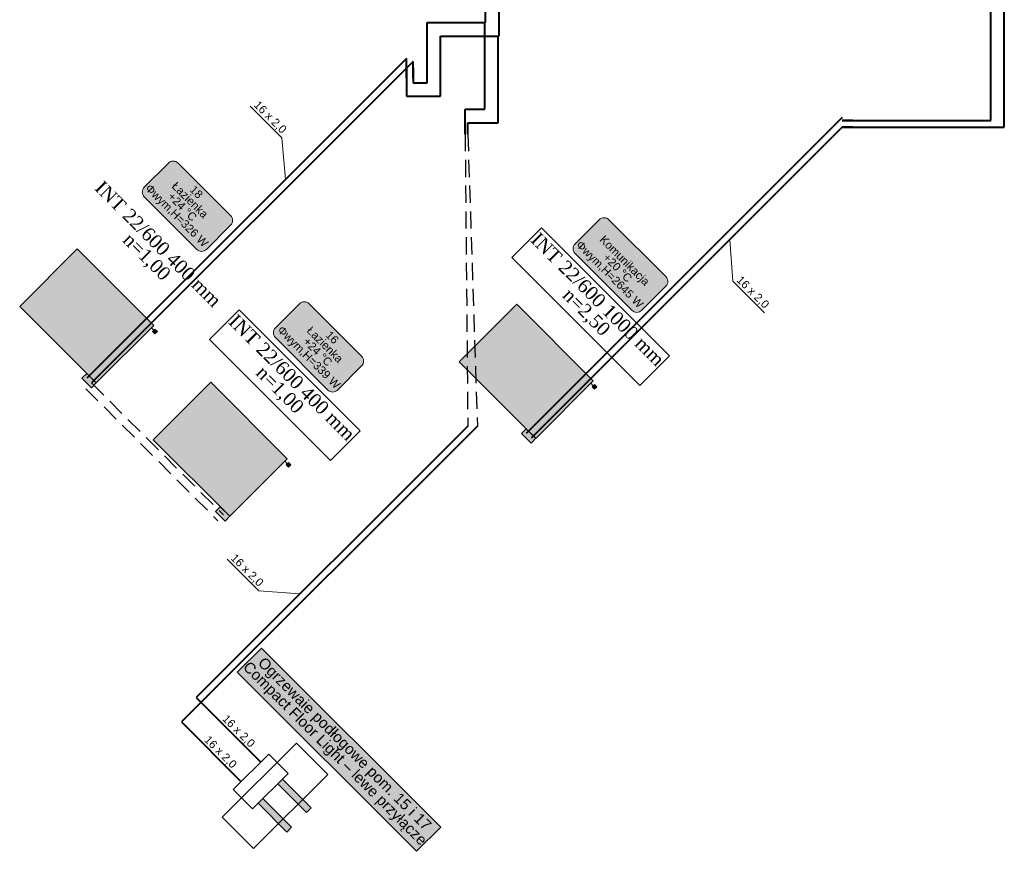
# Model space of a CAD drawing. Header units: inches. Extents: x -5360 to 1020, y 421 to 2687.
# Tile 3 of 8: x -4031 to -3304, y 928 to 1543. Entities that reach past the tile are written whole.
import ezdxf
from ezdxf.enums import TextEntityAlignment as Align

# ---------------------------------------------------------------- set-up
doc = ezdxf.new("R2010")
doc.units = ezdxf.units.IN
doc.header["$MEASUREMENT"] = 0
doc.linetypes.add('DASHED', pattern=[19.05, 12.7, -6.35])
for name, color, linetype, lineweight, true_color in [('IS_Belka powrotna rozdzielacza co', 7, 'Continuous', 15, 0x000000), ('IS_Belka zasilająca rozdzielacza co', 7, 'Continuous', 15, 0x000000), ('IS_Działka (powrotna)', 7, 'Continuous', 40, 0xffb000), ('IS_Działka (powrotna)_etykieta1', 7, 'Continuous', 5, 0x000000), ('IS_Działka (zasilająca)', 7, 'Continuous', 40, 0xff8000), ('IS_Działka (zasilająca)_etykieta1', 7, 'Continuous', 5, 0x000000), ('IS_Grzejnik', 7, 'Continuous', 5, 0x000000), ('IS_Grzejnik (Rozwinięcie)', 7, 'Continuous', 5, 0x000000), ('IS_Pomieszczenie (Rozwinięcie)', 7, 'Continuous', 20, 0x000000), ('IS_Rozdzielacz (Rozwinięcie)', 7, 'Continuous', 5, 0x000000), ('IS_Szafka rozdzielaczowa z zestawem', 7, 'Continuous', 15, 0x000000), ('IS_Zawór1', 7, 'Continuous', 5, 0x000000)]:
    doc.layers.add(name, color=color, linetype=linetype, lineweight=lineweight, true_color=true_color)
doc.styles.add('Arial_____', font='arial.ttf')
doc.styles.add('Times_New_Roman_____', font='times.ttf')

# ---------------------------------------------------------------- blocks, each defined once
blk = doc.blocks.new('16_TypRysunkowyGrzejnika_Plytowy_800_600_105_True_071f0f8b-01df-47c9-bbb8-02081534a5d9_Normal')
at = {"layer": 'IS_Grzejnik', "true_color": 0xff8000, "transparency": 33554687, "extrusion": (0, 0, -1)}
blk.add_hatch(color=30, dxfattribs=at).paths.add_polyline_path([(0.4, 0.3), (-0.4, 0.3), (-0.4, -0.3), (0.4, -0.3)])
at = {"layer": 'IS_Grzejnik'}
blk.add_lwpolyline([(-0.4, 0.3), (0.4, 0.3), (0.4, -0.3), (-0.4, -0.3)], close=True, dxfattribs=at)
blk = doc.blocks.new('5cff336c-1dec-4f0f-ba99-9cc42a27a453_case')
at = {"layer": 'IS_Szafka rozdzielaczowa z zestawem', "color": 0, "linetype": 'ByBlock', "lineweight": -2, "transparency": 16777216}
blk.add_lwpolyline([(-0.2647, 0.3875), (0.0627, 0.3875), (0.0627, -0.3875), (-0.2647, -0.3875)], close=True, dxfattribs=at)
blk = doc.blocks.new('16_TypRysunkowyZaworu_ZestGrzWbudKwadrat_PL_00000000-0000-0000-0000-000000000000_Normal')
at = {"layer": 'IS_Zawór1', "lineweight": 50, "true_color": 0xffffff, "transparency": 33554687, "extrusion": (0, 0, -1)}
blk.add_hatch(color=7, dxfattribs=at).paths.add_polyline_path([(-0.25, 0.125), (-0.5, 0.125), (-0.5, -0.125), (-0.25, -0.125)])
at = {"layer": 'IS_Zawór1', "linetype": 'ByBlock', "lineweight": -2}
blk.add_lwpolyline([(0.25, 0.125), (0.5, 0.125), (0.5, -0.125), (0.25, -0.125)], close=True, dxfattribs=at)
blk.add_polyline3d([(0, 0, 0), (0.25, 0, 0)], dxfattribs=at)
blk = doc.blocks.new('16_TypRysunkowyZaworu_Vecolux_PL_00000000-0000-0000-0000-000000000000_Normal')
at = {"layer": 'IS_Zawór1', "lineweight": 50, "true_color": 0xffffff, "transparency": 33554687}
blk.add_hatch(color=7, dxfattribs=at).paths.add_polyline_path([(-0.5, -0.5), (0.5, -0.5), (0.5, 0), (-0.5, 0)])
at = {"layer": 'IS_Zawór1', "linetype": 'ByBlock', "lineweight": -2}
blk.add_lwpolyline([(-0.5, -0.5), (0.5, -0.5), (0.5, 0), (-0.5, 0)], close=True, dxfattribs=at)

msp = doc.modelspace()

# ---------------------------------------------------------------- hatches: boundary and pattern name
at = {"layer": 'IS_Belka powrotna rozdzielacza co', "true_color": 0xffffff, "transparency": 33554687, "extrusion": (0, 0, -1)}
msp.add_hatch(color=7, dxfattribs=at).paths.add_polyline_path([(3837.04, 981.97), (3815.82, 960.76), (3819.36, 957.22), (3840.57, 978.44)])
at = {"layer": 'IS_Belka zasilająca rozdzielacza co', "true_color": 0xffffff, "transparency": 33554687, "extrusion": (0, 0, -1)}
msp.add_hatch(color=7, dxfattribs=at).paths.add_polyline_path([(3851.46, 967.55), (3830.25, 946.33), (3833.78, 942.8), (3855, 964.01)])
at = {"layer": 'IS_Pomieszczenie (Rozwinięcie)', "lineweight": 50, "true_color": 0xffffff, "transparency": 33554687}
for points in [[(-3900.25, 1373.23), (-3939.07, 1412.06), (-3940.36, 1414.3), (-3940.36, 1416.89), (-3939.07, 1419.13), (-3921.23, 1436.97), (-3918.99, 1438.27), (-3916.4, 1438.27), (-3914.16, 1436.97), (-3875.33, 1398.15), (-3874.04, 1395.91), (-3874.04, 1393.32), (-3875.33, 1391.08), (-3893.18, 1373.23), (-3895.42, 1371.94), (-3898.01, 1371.94), (-3900.25, 1373.23)], [(-3578.86, 1328.16), (-3620.93, 1370.22), (-3622.22, 1372.46), (-3622.22, 1375.05), (-3620.93, 1377.29), (-3603.08, 1395.14), (-3600.84, 1396.43), (-3598.25, 1396.43), (-3596.01, 1395.14), (-3553.95, 1353.08), (-3552.66, 1350.83), (-3552.66, 1348.25), (-3553.95, 1346), (-3571.79, 1328.16), (-3574.03, 1326.87), (-3576.62, 1326.87), (-3578.86, 1328.16)], [(-3842.3, 1308.14), (-3803.48, 1269.31), (-3801.24, 1268.02), (-3798.65, 1268.02), (-3796.41, 1269.31), (-3778.56, 1287.16), (-3777.27, 1289.4), (-3777.27, 1291.99), (-3778.56, 1294.23), (-3817.39, 1333.05), (-3819.63, 1334.35), (-3822.21, 1334.35), (-3824.46, 1333.05), (-3842.3, 1315.21), (-3843.59, 1312.97), (-3843.59, 1310.38), (-3842.3, 1308.14)]]:
    msp.add_hatch(color=7, dxfattribs=at).paths.add_polyline_path(points)
at = {"layer": 'IS_Rozdzielacz (Rozwinięcie)', "lineweight": 50, "true_color": 0xffffff, "transparency": 33554687}
msp.add_hatch(color=7, dxfattribs=at).paths.add_polyline_path([(-3870.38, 1060.85), (-3738.09, 928.56), (-3720.2, 946.46), (-3852.48, 1078.75)])

# ---------------------------------------------------------------- linework, layer by layer
at = {"linetype": 'DASHED'}
for p, q in [((-3702.17, 1458.4), (-3700.17, 1242.58)), ((-3700.17, 1458.4), (-3693.1, 1242.58)), ((-3978.05, 1274.54), (-3880.52, 1177.02)), ((-3982.29, 1270.3), (-3884.77, 1172.77))]:
    msp.add_line(p, q, dxfattribs=at)
at = {"layer": 'IS_Belka powrotna rozdzielacza co'}
msp.add_lwpolyline([(-3837.04, 981.97), (-3815.82, 960.76), (-3819.36, 957.22), (-3840.57, 978.44)], close=True, dxfattribs=at)
at = {"layer": 'IS_Belka zasilająca rozdzielacza co'}
msp.add_lwpolyline([(-3851.46, 967.55), (-3830.25, 946.33), (-3833.78, 942.8), (-3855, 964.01)], close=True, dxfattribs=at)
at = {"layer": 'IS_Działka (powrotna)'}
for p, q in [((-3687.27, 1648.8), (-3687.27, 1540.77)), ((-3304, 1463.45), (-3304, 1647.23)), ((-3730.25, 1540.77), (-3687.27, 1540.77)), ((-3730.25, 1526.09), (-3730.25, 1540.77)), ((-3687.67, 1540.77), (-3687.67, 1540.77)), ((-3687.67, 1476.81), (-3687.67, 1540.77)), ((-3730.25, 1496.29), (-3730.25, 1526.09)), ((-3740.55, 1512.04), (-3978.05, 1274.54)), ((-3740.55, 1499.67), (-3740.55, 1512.04)), ((-3740.55, 1507.42), (-3740.55, 1507.42)), ((-3740.55, 1507.42), (-3740.55, 1496.29)), ((-3740.55, 1496.29), (-3730.25, 1496.29)), ((-3702.17, 1476.81), (-3687.67, 1476.81)), ((-3702.17, 1458.4), (-3702.17, 1476.81)), ((-3423.64, 1463.45), (-3653.45, 1233.64)), ((-3423.64, 1463.45), (-3304, 1463.45)), ((-3415.89, 1463.45), (-3423.64, 1463.45)), ((-3700.17, 1242.58), (-3900.68, 1042.08)), ((-3900.68, 1042.08), (-3853.51, 994.91))]:
    msp.add_line(p, q, dxfattribs=at)
at = {"layer": 'IS_Działka (powrotna)_etykieta1'}
for p, q in [((-3506.72, 1380.36), (-3504.43, 1349.78)), ((-3481.09, 1326.44), (-3504.43, 1349.78)), ((-3877.93, 1144.38), (-3854.58, 1121.04)), ((-3824.01, 1118.75), (-3854.58, 1121.04))]:
    msp.add_line(p, q, dxfattribs=at)
at = {"layer": 'IS_Działka (zasilająca)'}
for p, q in [((-3314, 1468.45), (-3314, 1654.53)), ((-3677.27, 1644.57), (-3677.27, 1530.77)), ((-3720.25, 1530.77), (-3677.27, 1530.77)), ((-3720.25, 1486.29), (-3720.25, 1530.77)), ((-3677.67, 1466.81), (-3677.67, 1530.77)), ((-3677.67, 1530.77), (-3677.67, 1530.77)), ((-3745.55, 1514.11), (-3981.58, 1278.08)), ((-3745.55, 1499.67), (-3745.55, 1514.11)), ((-3748.24, 1511.42), (-3748.24, 1511.42)), ((-3745.55, 1507.42), (-3745.55, 1486.29)), ((-3745.55, 1507.42), (-3745.55, 1507.42)), ((-3745.55, 1486.29), (-3720.25, 1486.29)), ((-3423.64, 1470.52), (-3656.98, 1237.17)), ((-3700.17, 1466.81), (-3677.67, 1466.81)), ((-3700.17, 1458.4), (-3700.17, 1466.81)), ((-3423.64, 1468.45), (-3314, 1468.45)), ((-3415.89, 1468.45), (-3423.64, 1468.45)), ((-3693.1, 1242.58), (-3911.56, 1024.12)), ((-3911.56, 1024.12), (-3867.94, 980.49))]:
    msp.add_line(p, q, dxfattribs=at)
at = {"layer": 'IS_Działka (zasilająca)_etykieta1'}
for p, q in [((-3837.51, 1455.73), (-3860.85, 1479.08)), ((-3834.86, 1424.8), (-3837.51, 1455.73))]:
    msp.add_line(p, q, dxfattribs=at)
at = {"layer": 'IS_Grzejnik (Rozwinięcie)'}
for points in [[(-3573.16, 1272.59), (-3667.74, 1367.17), (-3645.87, 1389.04), (-3551.29, 1294.47)], [(-3890.9, 1306.73), (-3801.54, 1217.38), (-3779.67, 1239.25), (-3869.03, 1328.61)]]:
    msp.add_lwpolyline(points, close=True, dxfattribs=at)
at = {"layer": 'IS_Pomieszczenie (Rozwinięcie)'}
for points in [[(-3900.25, 1373.23), (-3939.07, 1412.06, -0.414214), (-3939.07, 1419.13), (-3921.23, 1436.97, -0.414214), (-3914.16, 1436.97), (-3875.33, 1398.15, -0.414214), (-3875.33, 1391.08), (-3893.18, 1373.23, -0.414214)], [(-3578.86, 1328.16), (-3620.93, 1370.22, -0.414214), (-3620.93, 1377.29), (-3603.08, 1395.14, -0.414214), (-3596.01, 1395.14), (-3553.95, 1353.08, -0.414214), (-3553.95, 1346), (-3571.79, 1328.16, -0.414214)], [(-3842.3, 1308.14), (-3803.48, 1269.31, 0.414214), (-3796.41, 1269.31), (-3778.56, 1287.16, 0.414214), (-3778.56, 1294.23), (-3817.39, 1333.05, 0.414214), (-3824.46, 1333.05), (-3842.3, 1315.21, 0.414214)]]:
    msp.add_lwpolyline(points, format="xyb", close=True, dxfattribs=at)
at = {"layer": 'IS_Rozdzielacz (Rozwinięcie)'}
msp.add_lwpolyline([(-3870.38, 1060.85), (-3738.09, 928.56), (-3720.2, 946.46), (-3852.48, 1078.75)], close=True, dxfattribs=at)
at = {"layer": 'IS_Szafka rozdzielaczowa z zestawem', "color": 18, "lineweight": 5, "true_color": 0x000000, "transparency": 33554687}
msp.add_lwpolyline([(-3847.18, 1000.39), (-3832.9, 986.11), (-3859.13, 959.88), (-3873.42, 974.16)], close=True, dxfattribs=at)

# ---------------------------------------------------------------- block references
at = {"layer": 'IS_Grzejnik', "xscale": 100, "yscale": 100, "zscale": 100, "rotation": 315}
for p in [(-3981.58, 1324.04), (-3656.98, 1283.13), (-3882.97, 1225.52)]:
    msp.add_blockref('16_TypRysunkowyGrzejnika_Plytowy_800_600_105_True_071f0f8b-01df-47c9-bbb8-02081534a5d9_Normal', p, dxfattribs=at)
at = {"layer": 'IS_Szafka rozdzielaczowa z zestawem', "lineweight": 5, "xscale": 100, "yscale": 100, "zscale": 100, "rotation": 315}
msp.add_blockref('5cff336c-1dec-4f0f-ba99-9cc42a27a453_case', (-3835.41, 962.39), dxfattribs=at)
at = {"layer": 'IS_Zawór1', "xscale": 10, "yscale": 10, "zscale": 10, "rotation": 315}
for name, p in [('16_TypRysunkowyZaworu_ZestGrzWbudKwadrat_PL_00000000-0000-0000-0000-000000000000_Normal', (-3933.85, 1315.2)), ('16_TypRysunkowyZaworu_Vecolux_PL_00000000-0000-0000-0000-000000000000_Normal', (-3978.05, 1278.08)), ('16_TypRysunkowyZaworu_ZestGrzWbudKwadrat_PL_00000000-0000-0000-0000-000000000000_Normal', (-3609.25, 1274.3)), ('16_TypRysunkowyZaworu_Vecolux_PL_00000000-0000-0000-0000-000000000000_Normal', (-3653.45, 1237.17)), ('16_TypRysunkowyZaworu_ZestGrzWbudKwadrat_PL_00000000-0000-0000-0000-000000000000_Normal', (-3835.24, 1216.68)), ('16_TypRysunkowyZaworu_Vecolux_PL_00000000-0000-0000-0000-000000000000_Normal', (-3879.43, 1179.56))]:
    msp.add_blockref(name, p, dxfattribs=at)

# ---------------------------------------------------------------- texts
at = {"layer": 'IS_Działka (powrotna)_etykieta1', "style": 'Arial_____'}
for p in [(-3492.94, 1338.3), (-3866.43, 1132.89), (-3872.67, 1014.08), (-3886.06, 998.61)]:
    msp.add_text('16 x 2,0', height=6, rotation=315, dxfattribs=at).set_placement(p, align=Align.BOTTOM_CENTER)
at = {"layer": 'IS_Działka (zasilająca)_etykieta1', "style": 'Arial_____'}
msp.add_text('16 x 2,0', height=6, rotation=315, dxfattribs=at).set_placement((-3849.36, 1467.59), align=Align.BOTTOM_CENTER)
at = {"layer": 'IS_Grzejnik (Rozwinięcie)', "style": 'Times_New_Roman_____'}
for s, p in [('INT 22/600 400 mm', (-3925.23, 1380.82)), ('n=1,00', (-3933.54, 1371.46)), ('INT 22/600 1000 mm', (-3600.63, 1339.92)), ('n=2,50', (-3608.94, 1330.55)), ('INT 22/600 400 mm', (-3826.4, 1282.09)), ('n=1,00', (-3835.24, 1273.25))]:
    msp.add_text(s, height=10, rotation=315, dxfattribs=at).set_placement(p, align=Align.TOP_CENTER)
at = {"layer": 'IS_Pomieszczenie (Rozwinięcie)', "style": 'Arial_____'}
for s, p in [('Łazienka', (-3903.13, 1411.8)), ('18', (-3898.46, 1417.74)), ('+24 °C', (-3908.78, 1406.84)), ('Komunikacja', (-3582.18, 1367.16)), ('+20 °C', (-3587.39, 1361.77)), ('Łazienka', (-3803.48, 1305.01)), ('16', (-3798.18, 1310.31)), ('+24 °C', (-3808.79, 1299.7))]:
    msp.add_text(s, height=6, rotation=315, dxfattribs=at).set_placement(p, align=Align.TOP_CENTER)
for s, p in [('Φwym,H=326 W', (-3934.61, 1422.07)), ('Φwym,H=2645 W', (-3616.52, 1380.29)), ('Φwym,H=339 W', (-3837.07, 1317.38))]:
    msp.add_text(s, height=6, rotation=315, dxfattribs=at).set_placement(p, align=Align.TOP_LEFT)
at = {"layer": 'IS_Rozdzielacz (Rozwinięcie)', "style": 'Arial_____'}
for s, p in [('Compact Floor Light – lewe przyłącze', (-3795.21, 1003.8)), ('Ogrzewaie podłogowe pom. 15 i 17', (-3788.14, 1010.87))]:
    msp.add_text(s, height=8, rotation=315, dxfattribs=at).set_placement(p, align=Align.TOP_CENTER)

doc.saveas('drawing.dxf')
